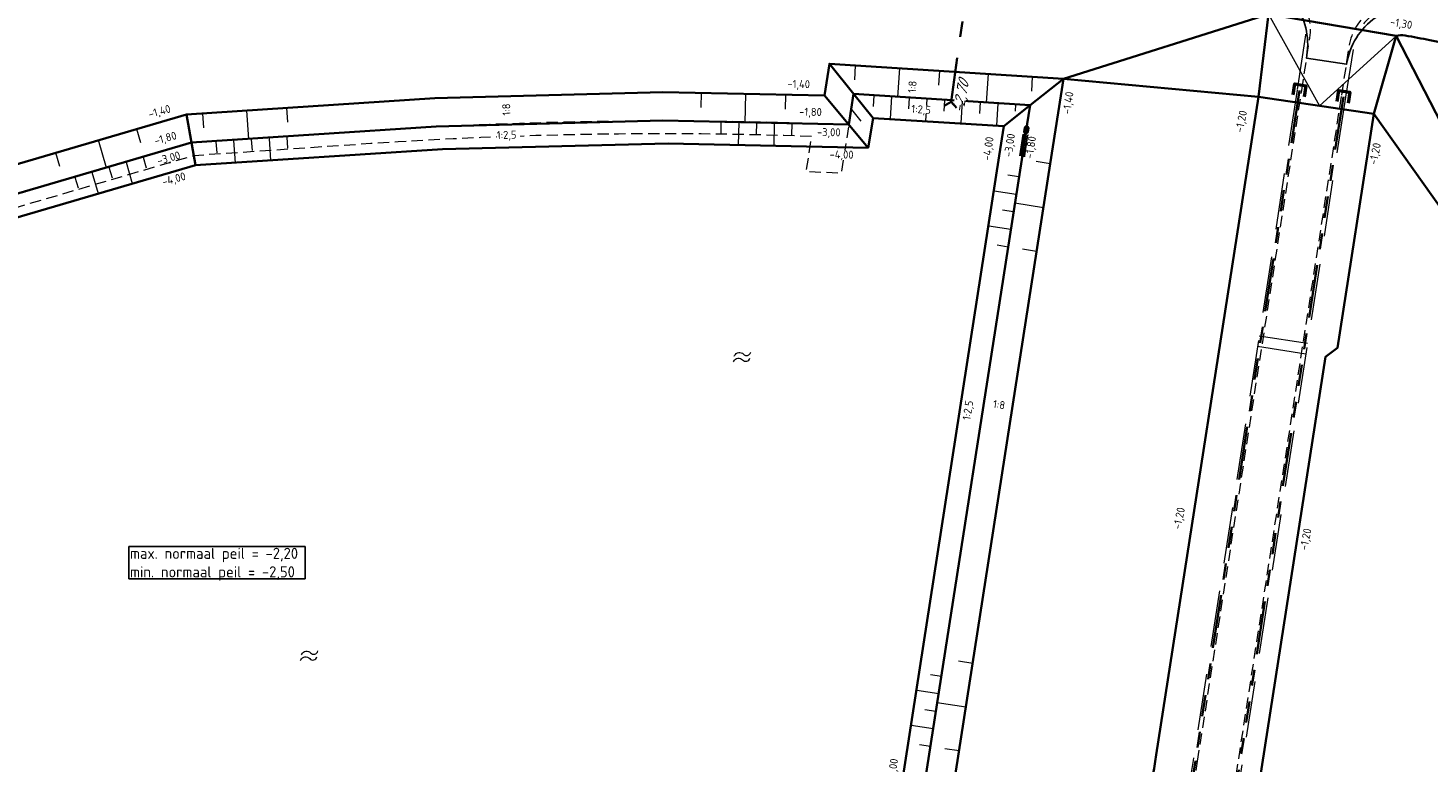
# Model space of a CAD drawing. Header units: metres. Extents: x 239845 to 242720, y 580286 to 584200.
# Tile 79 of 113: x 240688 to 240845, y 583457 to 583540. Entities that reach past the tile are written whole.
import ezdxf

# ---------------------------------------------------------------- set-up
doc = ezdxf.new("R2010")
doc.units = ezdxf.units.M
for name, pattern in [('DASHED', [19.05, 12.7, -6.35]), ('RI-DRAINAGE', [19.2, 6, -1.8, 1.8, -1.8, 2.4, -1.8, 1.8, -1.8]), ('RI-SWA', [11.55, 5, -2.4, 1.75, -2.4])]:
    doc.linetypes.add(name, pattern=pattern)
for name, color, linetype, lineweight in [('N-WA-RI-DRAINAGE_AFDEKKAP-G', 150, 'Continuous', 50), ('N-WA-RI-DRAINAGE_DRAIN_PP_100-G', 90, 'RI-DRAINAGE', 35), ('N-WE-BV-GELEIDECONSTRUCTIE_GELEIDERAIL_KUNSTWERK_VLP1DL13360-G', 210, 'BV-VLP1DL13360', 35), ('N-WE-GK-BESCHOEIING_DAMWAND_HOUT-G', 130, 'GK-BESCHOEIING', 35), ('N-WE-GW-GRONDWERK-G', 3, 'Continuous', 35), ('N-WE-GW-GRONDWERK_BODEM-G', 2, 'DASHED', 18), ('N-WE-GW-GRONDWERK_BODEM_MEER-G', 150, 'Continuous', 35), ('N-WE-GW-GRONDWERK_INSTEEK_SLEUF-G_CONTOUR_ZANDCUNET', 52, 'Continuous', 35), ('N-WE-GW-HOOGTELIJN-140', 114, 'Continuous', 35), ('N-WE-GW-TALUDARCERING_KORT-G', 90, 'Continuous', 18), ('N-WE-GW-TALUDARCERING_LANG-G', 60, 'Continuous', 13), ('N-WE-OG-TOPOGRAFIE-S @ 0.5', 7, 'Continuous', 18), ('N-WE-RI-DUIKER-G', 130, 'RI-SWA', 35), ('N-WE-VH-HELLING_AANDUIDING-G', 30, 'Continuous', 18), ('N-WE-VH-HELLING_KNIKLIJN-G', 30, 'Continuous', 35), ('N-XX-AL-HOOGTELABEL-T25-M', 7, 'Continuous', 25), ('N-XX-XX-DETAIL3-GD', 2, 'Continuous', 35), ('T-WE-GR-MAAIVELD-G', 3, 'DASHED', 0), ('X-XX-AL-BOB_DUIKER-T25', 7, 'Continuous', 25), ('X-XX-AL-T25', 7, 'Continuous', 25)]:
    doc.layers.add(name, color=color, linetype=linetype, lineweight=lineweight)
doc.layers.add('WG-nw-vh-materiaalscheiding', color=7, linetype='Continuous')
doc.styles.add('NLCS-ISO-ANNOTATIVE-T25', font='NLCS-ISO.ttf', dxfattribs={"height": 2.5})
doc.styles.add('NLCS-ISO-ANNOTATIVE-T25-BOB', font='NLCS-ISO.ttf', dxfattribs={"oblique": 30, "height": 2.5})
doc.styles.add('NLCS-ISO-M1000-T25', font='NLCS-ISO.ttf', dxfattribs={"height": 2.5})
doc.linetypes.add('BV-VLP1DL13360', pattern='A,2,-1,[249,NLCS.SHX,S=0.5,R=0,X=0,Y=0],-1', length=4)
doc.linetypes.add('GK-BESCHOEIING', pattern='A,30,-5,[1,NLCS.shx,S=1,R=0,X=0,Y=0],-5', length=40)

# ---------------------------------------------------------------- blocks, each defined once
blk = doc.blocks.new('SOG-TOPOGRAFIE_WATER-SO')
at = {"flags": 128}
for points in [[(-1.91, 0.46), (-1.82, 0.6, -0.538831), (0.18, 0.63, 0.605168), (1.86, 0.83, -4.035705)], [(-2.28, -0.81), (-2.19, -0.67, -0.538831), (-0.18, -0.63, 0.605168), (1.49, -0.44, -4.035705)]]:
    blk.add_lwpolyline(points, format="xyb", dxfattribs=at)

msp = doc.modelspace()

# ---------------------------------------------------------------- linework, layer by layer
at = {"layer": 'N-WA-RI-DRAINAGE_AFDEKKAP-G', "flags": 128}
for points in [[(240830.24, 583532.23), (240830.44, 583533.47), (240831.68, 583533.27), (240831.48, 583532.03)], [(240835.19, 583531.51), (240835.39, 583532.75), (240836.63, 583532.55), (240836.43, 583531.31)]]:
    msp.add_lwpolyline(points, dxfattribs=at)
at = {"layer": 'N-WA-RI-DRAINAGE_DRAIN_PP_100-G', "flags": 128}
for points in [[(240830.96, 583532.75), (240819.22, 583457.14)], [(240835.91, 583532.03), (240820.56, 583433.21)]]:
    msp.add_lwpolyline(points, dxfattribs=at)
msp.add_lwpolyline([(240819.22, 583457.14, -0.055971), (240813.37, 583435.66, -0.055971)], format="xyb", dxfattribs=at)
at = {"layer": 'N-WE-BV-GELEIDECONSTRUCTIE_GELEIDERAIL_KUNSTWERK_VLP1DL13360-G', "flags": 128}
msp.add_lwpolyline([(240800.09, 583527.81), (240800.6, 583531.1), (240780.7, 583532.37), (240780.15, 583528.89), (240759.2, 583529.34), (240733.65, 583528.67), (240706.07, 583526.86), (240628.8, 583504.19), (240630.27, 583482.44), (240630.97, 583472.93, -0.265348), (240624.95, 583460.37), (240599.28, 583444.07), (240591.52, 583439.14)], format="xyb", dxfattribs=at)
at = {"layer": 'N-WE-GK-BESCHOEIING_DAMWAND_HOUT-G', "ltscale": 0.5, "flags": 128}
for points in [[(240780.15, 583440.88), (240788.52, 583453.32), (240799.65, 583524.97), (240800.09, 583527.81)], [(240799.46, 583525.35), (240799.84, 583527.8)], [(240800.33, 583527.73), (240799.96, 583525.26)]]:
    msp.add_lwpolyline(points, dxfattribs=at)
at = {"layer": 'N-WE-GW-GRONDWERK-G', "flags": 128}
for points in [[(240782.91, 583529.61), (240780.74, 583532.32), (240777.98, 583535.76)], [(240797.64, 583528.72), (240800.59, 583531.1), (240804.36, 583534.07)], [(240777.41, 583532.16), (240782.33, 583526.28)], [(240706.52, 583524.32), (240705.5, 583530.04)]]:
    msp.add_lwpolyline(points, dxfattribs=at)
at = {"layer": 'N-WE-GW-GRONDWERK_BODEM-G', "ltscale": 0.5, "flags": 128}
for points in [[(240840.58, 583560.49), (240839.83, 583555.67, 0.405429), (240844.26, 583549.42, -0.023036), (240889.72, 583538.76), (240965.47, 583517.29, 0.000004), (240965.47, 583517.29, 0.000004)], [(240830.72, 583532.83), (240831.64, 583538.75, 0.41523), (240827.03, 583545.03), (240824.27, 583545.45, 0.031021), (240762.96, 583550.64, 0.00151), (240759.96, 583550.7, 0.003513), (240752.99, 583550.77, 0.017523), (240718.22, 583549.63), (240661.33, 583545.78)], [(240963.49, 583510.31), (240885.04, 583532.56, 0.007992), (240869.68, 583536.57), (240869.63, 583536.58, 0.012026), (240846.31, 583541.69, 0.001444), (240843.49, 583542.23, 0.423546), (240837.04, 583537.67), (240836.16, 583531.99)], [(240818.97, 583457.18, -0.064608), (240811.82, 583432.59), (240784.53, 583370.17, 0.34845), (240786.6, 583362.36), (240798.75, 583353.28, 0.565445), (240809.06, 583357.49, 0.565445)]]:
    msp.add_lwpolyline(points, format="xyb", dxfattribs=at)
for points in [[(240836.16, 583531.99), (240809.06, 583357.49)], [(240830.71, 583532.79), (240818.97, 583457.18)], [(240826.41, 583505.07), (240831.85, 583504.23)], [(240826.23, 583503.91), (240831.66, 583503.06)]]:
    msp.add_lwpolyline(points, dxfattribs=at)
at = {"layer": 'N-WE-GW-GRONDWERK_BODEM_MEER-G', "flags": 128}
msp.add_lwpolyline([(240797.64, 583528.72), (240782.91, 583529.61), (240782.33, 583526.28), (240759.81, 583526.77), (240734.37, 583526.13), (240706.52, 583524.32), (240631.49, 583502.31), (240633.52, 583473.11, -0.284192), (240625.51, 583457.7), (240600.66, 583441.91), (240595.06, 583438.35)], format="xyb", dxfattribs=at)
msp.add_lwpolyline([(240783.69, 583450.73), (240786.08, 583454.28), (240797.12, 583525.36), (240797.64, 583528.72)], dxfattribs=at)
at = {"layer": 'N-WE-GW-GRONDWERK_INSTEEK_SLEUF-G_CONTOUR_ZANDCUNET', "flags": 128}
for points in [[(240826.34, 583532.02), (240827.46, 583541.35)], [(240814.77, 583347.31), (240827.31, 583428.1), (240822.63, 583430.14), (240833.9, 583502.72), (240835.24, 583503.7), (240839.35, 583530.11)]]:
    msp.add_lwpolyline(points, dxfattribs=at)
msp.add_lwpolyline([(240839.35, 583530.11), (240841.85, 583538.89, -0.120517), (240842.87, 583538.94, -0.001444), (240845.67, 583538.41, -0.012098), (240868.97, 583533.3), (240869.03, 583533.29, -0.007916), (240884.13, 583529.34), (240952.27, 583510.02)], format="xyb", dxfattribs=at)
at = {"layer": 'N-WE-GW-GRONDWERK_INSTEEK_SLEUF-G_CONTOUR_ZANDCUNET'}
msp.add_lwpolyline([(240826.34, 583532.02), (240814.82, 583457.82, -0.064608), (240807.97, 583434.27), (240780.99, 583372.55)], format="xyb", dxfattribs=at)
at = {"layer": 'N-WE-GW-HOOGTELIJN-140'}
msp.add_lwpolyline([(240779.14, 583365.77), (240754.67, 583375.43, -0.424743), (240754.26, 583376.42), (240779.42, 583433.96), (240791.63, 583452.11), (240802.87, 583524.47), (240804.36, 583534.07), (240777.98, 583535.76), (240777.41, 583532.16), (240759.19, 583532.55), (240733.51, 583531.88), (240705.5, 583530.04), (240625.42, 583506.55)], format="xyb", dxfattribs=at)
at = {"layer": 'N-WE-GW-TALUDARCERING_KORT-G'}
for points in [[(240780.82, 583533.95), (240780.92, 583535.57)], [(240790.3, 583533.34), (240790.4, 583534.97)], [(240800.78, 583532.67), (240800.88, 583534.29)], [(240763.51, 583530.83), (240763.55, 583532.46)], [(240773.01, 583530.62), (240773.05, 583532.25)], [(240782.94, 583530.93), (240783.02, 583532.17)], [(240786.93, 583530.67), (240787.01, 583531.92)], [(240790.92, 583530.41), (240791, 583531.66)], [(240707.44, 583528.53), (240707.33, 583530.16)], [(240716.92, 583529.16), (240716.81, 583530.78)], [(240780.47, 583530.58), (240781.53, 583529.28)], [(240794.91, 583530.16), (240794.99, 583531.41)], [(240798.94, 583530.41), (240798.98, 583531.15)], [(240700.35, 583526.83), (240699.89, 583528.39)], [(240765.76, 583527.9), (240765.78, 583529.15)], [(240769.76, 583527.81), (240769.78, 583529.06)], [(240773.75, 583527.73), (240773.78, 583528.98)], [(240708.94, 583525.7), (240708.85, 583526.95)], [(240712.93, 583525.96), (240712.84, 583527.21)], [(240716.92, 583526.23), (240716.84, 583527.47)], [(240691.24, 583524.16), (240690.78, 583525.72)], [(240700.99, 583523.97), (240700.64, 583525.17)], [(240697.15, 583522.85), (240696.8, 583524.04)], [(240802.87, 583524.47), (240801.26, 583524.72)], [(240693.31, 583521.72), (240692.96, 583522.92)], [(240799.34, 583522.99), (240798.1, 583523.18)], [(240798.73, 583519.04), (240797.49, 583519.23)], [(240798.11, 583515.08), (240796.88, 583515.28)], [(240801.33, 583514.58), (240799.72, 583514.83)], [(240794.12, 583468.14), (240792.51, 583468.39)], [(240790.59, 583466.66), (240789.36, 583466.86)], [(240789.98, 583462.71), (240788.74, 583462.9)], [(240789.37, 583458.76), (240788.13, 583458.95)], [(240792.59, 583458.26), (240790.98, 583458.51)]]:
    msp.add_lwpolyline(points, dxfattribs=at)
at = {"layer": 'N-WE-GW-TALUDARCERING_LANG-G'}
for points in [[(240785.7, 583532), (240785.91, 583535.25)], [(240795.68, 583531.36), (240795.89, 583534.61)], [(240768.48, 583529.09), (240768.55, 583532.35)], [(240784.85, 583529.55), (240785.01, 583532.05)], [(240788.84, 583529.29), (240789, 583531.79)], [(240712.54, 583527.23), (240712.32, 583530.49)], [(240796.83, 583528.78), (240796.99, 583531.28)], [(240767.73, 583526.61), (240767.78, 583529.11)], [(240771.73, 583526.52), (240771.78, 583529.02)], [(240696.49, 583524), (240695.58, 583527.13)], [(240711.01, 583524.59), (240710.85, 583527.08)], [(240715, 583524.85), (240714.84, 583527.34)], [(240699.42, 583522.21), (240698.72, 583524.61)], [(240695.59, 583521.08), (240694.88, 583523.48)], [(240799.03, 583521.01), (240796.56, 583521.4)], [(240802.1, 583519.52), (240798.88, 583520.03)], [(240798.42, 583517.06), (240795.95, 583517.44)], [(240790.29, 583464.69), (240787.82, 583465.07)], [(240793.35, 583463.2), (240790.13, 583463.7)], [(240789.67, 583460.74), (240787.2, 583461.12)]]:
    msp.add_lwpolyline(points, dxfattribs=at)
at = {"layer": 'N-WE-RI-DUIKER-G', "flags": 128}
msp.add_lwpolyline([(240791.68, 583531.46), (240797.43, 583572.26)], dxfattribs=at)
at = {"layer": 'N-WE-VH-HELLING_AANDUIDING-G', "ltscale": 0.75}
msp.add_lwpolyline([(240827.46, 583541.35), (240833.22, 583531.01), (240841.84, 583538.86)], dxfattribs=at)
at = {"layer": 'N-WE-VH-HELLING_KNIKLIJN-G', "flags": 128}
for points in [[(240827.46, 583541.35), (240804.36, 583534.07)], [(240827.46, 583541.35), (240841.85, 583538.89)], [(240864.92, 583494.09), (240841.85, 583538.89)], [(240826.34, 583532.02), (240804.36, 583534.07)], [(240826.34, 583532.02), (240839.35, 583530.11)], [(240839.35, 583530.11), (240864.92, 583494.09)]]:
    msp.add_lwpolyline(points, dxfattribs=at)
at = {"layer": 'N-XX-XX-DETAIL3-GD', "flags": 128}
msp.add_lwpolyline([(240800.24, 583528.8), (240800, 583528.58), (240799.93, 583528.08), (240800.09, 583527.81), (240800.33, 583528.03), (240800.4, 583528.53)], close=True, dxfattribs=at)
for points in [[(240800.4, 583528.53), (240799.93, 583528.08)], [(240800, 583528.58), (240800.33, 583528.03)]]:
    msp.add_lwpolyline(points, dxfattribs=at)
at = {"layer": 'T-WE-GR-MAAIVELD-G', "ltscale": 0.1, "flags": 128}
for points in [[(240840.09, 583560.56), (240839.34, 583555.75, 0.405429), (240844.17, 583548.93, -0.023036), (240889.58, 583538.28), (240965.33, 583516.81, 0.280713), (240971.35, 583518.48, 0.280713)], [(240831.21, 583532.75), (240832.13, 583538.67, 0.41523), (240827.1, 583545.53), (240824.35, 583545.94), (240824.35, 583545.94, 0.031021), (240762.97, 583551.14, 0.00151), (240759.97, 583551.2, 0.003513), (240752.99, 583551.27, 0.017523), (240718.19, 583550.13), (240623.9, 583543.74, 0.414214), (240618.32, 583537.35)], [(240966.47, 583498.82), (240967.76, 583503.39, 0.414214), (240963.63, 583510.8), (240885.17, 583533.04, 0.008004), (240869.78, 583537.06), (240869.72, 583537.07, 0.012015), (240846.4, 583542.18, 0.001444), (240843.58, 583542.72, 0.423546), (240836.54, 583537.74), (240835.66, 583532.06)]]:
    msp.add_lwpolyline(points, format="xyb", dxfattribs=at)
at = {"layer": 'T-WE-GR-MAAIVELD-G', "ltscale": 0.1}
msp.add_lwpolyline([(240835.66, 583532.06, 0.000007), (240835.66, 583532.06), (240808.57, 583357.57, -0.565445), (240799.05, 583353.68), (240786.9, 583362.76, -0.34845), (240784.99, 583369.97), (240812.28, 583432.39, 0.064608), (240819.47, 583457.1)], format="xyb", dxfattribs=at)
msp.add_lwpolyline([(240819.47, 583457.1), (240831.21, 583532.75)], dxfattribs=at)
at = {"layer": 'T-WE-GR-MAAIVELD-G', "ltscale": 0.1, "flags": 128}
msp.add_lwpolyline([(240628.85, 583504.15), (240628.95, 583502.72), (240706.32, 583525.42), (240726.27, 583526.78, -0.025527), (240775.95, 583527.6), (240775.33, 583523.62), (240779.35, 583523.44), (240780.19, 583528.84, 0.027677), (240726.18, 583528.17), (240706.08, 583526.81)], format="xyb", close=True, dxfattribs=at)

# ---------------------------------------------------------------- block references
at = {"layer": 'N-WE-OG-TOPOGRAFIE-S @ 0.5', "xscale": 0.4999999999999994, "yscale": 0.4999999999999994, "zscale": 0.4999999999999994, "rotation": 7.625570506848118}
for p in [(240768.23, 583502.68), (240719.44, 583469)]:
    msp.add_blockref('SOG-TOPOGRAFIE_WATER-SO', p, dxfattribs=at)

# ---------------------------------------------------------------- next in the draw order: texts
at = {"layer": 'N-XX-AL-HOOGTELABEL-T25-M', "char_height": 0.9, "attachment_point": 1, "style": 'NLCS-ISO-M1000-T25', "bg_fill": 3, "box_fill_scale": 1, "bg_fill_color": 256, "bg_fill_transparency": 0}
for s, width, insert, rotation in [('-1,30', 2.6072, (240841.27, 583540.96), 350.4866), ('-1,40', 2.6072, (240773.25, 583533.94), 358.9819), ('1:8', 1.7349, (240786.82, 583532.51), 85.9278), ('1:8', 1.7349, (240741.14, 583529.89), 92.5871), ('-1,40', 2.6072, (240804.24, 583530.15), 81.7691), ('-1,40', 2.6072, (240701.11, 583530.48), 15.5066), ('-1,80', 2.6072, (240774.58, 583530.8), 358.9819), ('1:2,5', 2.6072, (240787.24, 583531.13), 356.2233), ('-1,20', 2.6072, (240823.68, 583528.13), 78.3162), ('-3,00', 2.6072, (240776.58, 583528.51), 358.9819), ('1:2,5', 2.6072, (240740.47, 583528.15), 1.6279), ('-4,00', 2.6072, (240795.21, 583524.91), 81.7691), ('-3,00', 2.6072, (240797.63, 583525.31), 81.7691), ('-1,80', 2.6072, (240800.02, 583525.12), 81.7691), ('-1,20', 2.6072, (240838.77, 583524.48), 78.3162), ('-4,00', 2.6072, (240778, 583525.99), 358.9819), ('-4,00', 2.6072, (240702.66, 583522.84), 15.5066), ('1:2,5', 2.6072, (240792.96, 583495.66), 80.9582), ('1:8', 1.7349, (240796.49, 583497.85), 351.9174), ('-1,20', 2.6072, (240816.68, 583483.38), 78.3162), ('-1,20', 2.6072, (240830.94, 583481.01), 78.3162), ('-4,00', 2.6072, (240784.45, 583454.79), 81.7691)]:
    msp.add_mtext_dynamic_manual_height_columns(s, width=width, gutter_width=6.25, heights=[0], dxfattribs=dict(at, insert=insert, rotation=rotation))
at = {"layer": 'X-XX-AL-BOB_DUIKER-T25', "ltscale": 0.5, "insert": (240792.9, 583531.94, 0.2), "char_height": 1.25, "attachment_point": 5, "rotation": 79.7006, "style": 'NLCS-ISO-ANNOTATIVE-T25-BOB', "bg_fill": 3, "box_fill_scale": 1, "bg_fill_color": 256, "bg_fill_transparency": 0}
msp.add_mtext('\\A1;-2,70', dxfattribs=at)
at = {"layer": 'X-XX-AL-T25', "insert": (240699.14, 583481.17), "char_height": 1.25, "width": 19.5839, "attachment_point": 1, "style": 'NLCS-ISO-ANNOTATIVE-T25', "bg_fill": 19, "box_fill_scale": 1.125, "bg_fill_color": 256, "bg_fill_transparency": 0}
msp.add_mtext('max. normaal peil = -2,20\\Pmin. normaal peil = -2,50', dxfattribs=at)

# ---------------------------------------------------------------- next in the draw order: linework, layer by layer
at = {"layer": 'N-WE-GW-TALUDARCERING_LANG-G'}
msp.add_lwpolyline([(240792.83, 583529.04), (240792.99, 583531.53)], dxfattribs=at)
at = {"layer": 'N-WE-RI-DUIKER-G', "flags": 128}
for points in [[(240791.68, 583531.46), (240790.9, 583530.99)], [(240791.68, 583531.46), (240792.29, 583530.8)]]:
    msp.add_lwpolyline(points, dxfattribs=at)
at = {"layer": 'WG-nw-vh-materiaalscheiding', "ltscale": 2.5}
msp.add_lwpolyline([(240846.06, 583548.65, -0.40417), (240839.68, 583557.69), (240839.73, 583557.98), (240835.2, 583558.69, -0.412554), (240826.16, 583552.03, 0.000085), (240826.03, 583552.05), (240825.1, 583545.79, -0.415969), (240831.79, 583536.7), (240831.74, 583536.39), (240836.27, 583535.69, -0.424805), (240845.63, 583542.29), (240846.83, 583548.5, 0.000326)], format="xyb", close=True, dxfattribs=at)

# ---------------------------------------------------------------- next in the draw order: texts
at = {"layer": 'N-XX-AL-HOOGTELABEL-T25-M', "insert": (240702.09, 583525.21), "char_height": 0.9, "attachment_point": 1, "rotation": 15.5066, "style": 'NLCS-ISO-M1000-T25', "bg_fill": 3, "box_fill_scale": 1, "bg_fill_color": 256, "bg_fill_transparency": 0}
msp.add_mtext_dynamic_manual_height_columns('-3,00', width=2.6072, gutter_width=6.25, heights=[0], dxfattribs=at)

# ---------------------------------------------------------------- next in the draw order: texts
at = {"layer": 'N-XX-AL-HOOGTELABEL-T25-M', "insert": (240701.78, 583527.47), "char_height": 0.9, "attachment_point": 1, "rotation": 15.5066, "style": 'NLCS-ISO-M1000-T25', "bg_fill": 3, "box_fill_scale": 1, "bg_fill_color": 256, "bg_fill_transparency": 0}
msp.add_mtext_dynamic_manual_height_columns('-1,80', width=2.6072, gutter_width=6.25, heights=[0], dxfattribs=at)

doc.saveas('drawing.dxf')
